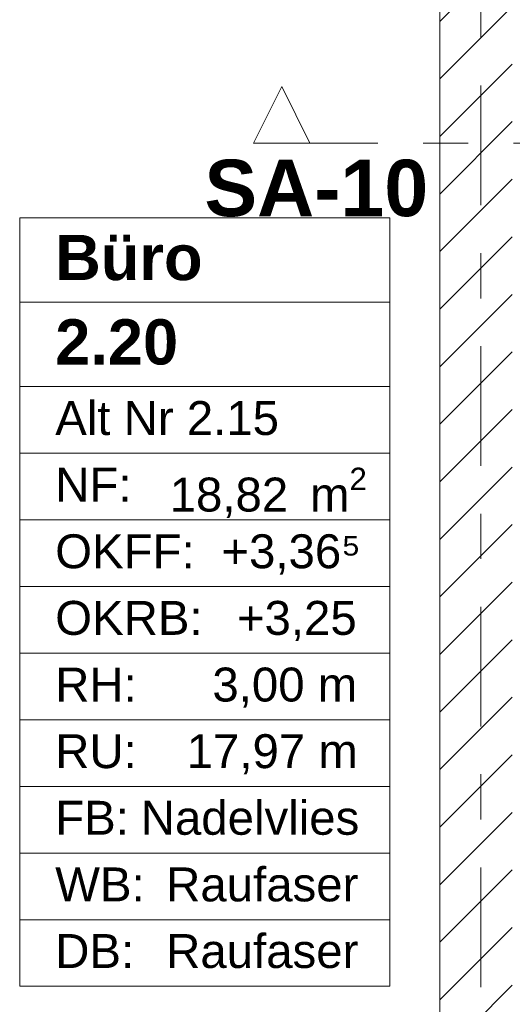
# Model space of a CAD drawing. Header units: metres. Extents: x -3.6 to 85.2, y -11 to 16.8.
# Tile 166 of 183: x 21.1 to 22.2, y 0.9 to 3.1. Entities that reach past the tile are written whole.
import ezdxf

# ---------------------------------------------------------------- set-up
doc = ezdxf.new("R2010")
doc.units = ezdxf.units.M
doc.header["$MEASUREMENT"] = 0
for name, pattern in [('Schnittlinie', [0.3, 0.15, -0.075, 0, -0.075]), ('Strichlinie doppelt', [0.546806, 0.264583, -0.105833, 0.070556, -0.105833]), ('Wipeout_Contour', [1, 0, -1])]:
    doc.linetypes.add(name, pattern=pattern)
for name, color, linetype in [('203 - Marker.Schnitt - Ausbaudetail SA', 7, 'Continuous'), ('401 - Zone.Raum_ Raumbegrenzung_ Whg.', 7, 'Continuous'), ('451 - Universal.Achsen Raster', 7, 'Continuous'), ('605 - Struktur.Wand Innen', 7, 'Continuous')]:
    doc.layers.add(name, color=color, linetype=linetype)
doc.styles.add('ERSTELLTER_STIL_1', font='txt')
doc.styles.add('ERSTELLTER_STIL_2', font='txt')

msp = doc.modelspace()

# ---------------------------------------------------------------- linework, layer by layer
at = {"layer": '401 - Zone.Raum_ Raumbegrenzung_ Whg.', "color": 7, "linetype": 'Continuous', "lineweight": 9}
for p, q in [((21.9292, 2.6408), (21.1104, 2.6408)), ((21.1104, 2.6408), (21.1104, 0.9417)), ((21.1104, 2.6408), (21.9292, 2.6408)), ((21.1104, 2.4542), (21.1104, 2.6408)), ((21.9292, 0.9417), (21.9292, 2.6408)), ((21.9292, 2.6408), (21.9292, 2.4542)), ((21.9292, 2.4542), (21.1104, 2.4542)), ((21.1104, 2.4542), (21.9292, 2.4542)), ((21.1104, 2.2676), (21.1104, 2.4542)), ((21.9292, 2.4542), (21.9292, 2.2676)), ((21.9292, 2.2676), (21.1104, 2.2676)), ((21.1104, 2.2676), (21.9292, 2.2676)), ((21.1104, 2.1203), (21.1104, 2.2676)), ((21.9292, 2.2676), (21.9292, 2.1203)), ((21.9292, 2.1203), (21.1104, 2.1203)), ((21.1104, 2.1203), (21.9292, 2.1203)), ((21.1104, 1.973), (21.1104, 2.1203)), ((21.9292, 2.1203), (21.9292, 1.973)), ((21.9292, 1.973), (21.1104, 1.973)), ((21.1104, 1.973), (21.9292, 1.973)), ((21.1104, 1.8256), (21.1104, 1.973)), ((21.9292, 1.973), (21.9292, 1.8256)), ((21.9292, 1.8256), (21.1104, 1.8256)), ((21.1104, 1.8256), (21.9292, 1.8256)), ((21.1104, 1.6783), (21.1104, 1.8256)), ((21.9292, 1.8256), (21.9292, 1.6783)), ((21.9292, 1.6783), (21.1104, 1.6783)), ((21.1104, 1.6783), (21.9292, 1.6783)), ((21.1104, 1.531), (21.1104, 1.6783)), ((21.9292, 1.6783), (21.9292, 1.531)), ((21.9292, 1.531), (21.1104, 1.531)), ((21.1104, 1.531), (21.9292, 1.531)), ((21.1104, 1.3837), (21.1104, 1.531)), ((21.9292, 1.531), (21.9292, 1.3837)), ((21.9292, 1.3837), (21.1104, 1.3837)), ((21.1104, 1.3837), (21.9292, 1.3837)), ((21.1104, 1.2364), (21.1104, 1.3837)), ((21.9292, 1.3837), (21.9292, 1.2364)), ((21.9292, 1.2364), (21.1104, 1.2364)), ((21.1104, 1.2364), (21.9292, 1.2364)), ((21.1104, 1.089), (21.1104, 1.2364)), ((21.9292, 1.2364), (21.9292, 1.089)), ((21.9292, 1.089), (21.1104, 1.089)), ((21.1104, 1.089), (21.9292, 1.089)), ((21.1104, 0.9417), (21.1104, 1.089)), ((21.9292, 1.089), (21.9292, 0.9417)), ((21.1104, 0.9417), (21.9292, 0.9417)), ((21.9292, 0.9417), (21.1104, 0.9417))]:
    msp.add_line(p, q, dxfattribs=at)

# ---------------------------------------------------------------- texts
at = {"layer": '203 - Marker.Schnitt - Ausbaudetail SA', "color": 7, "lineweight": 13, "insert": (22.014, 2.6427), "char_height": 0.125, "attachment_point": 9, "style": 'ERSTELLTER_STIL_1'}
msp.add_mtext('\\A1;{\\pqr;\\pt0;\\fArial|b1|i0|c0|p38;SA-10}', dxfattribs=at)
at = {"layer": '401 - Zone.Raum_ Raumbegrenzung_ Whg.', "color": 7, "lineweight": 9, "attachment_point": 1}
for s, insert, char_height, style in [('\\A1;{\\pqj;\\pt0;\\fArial|b1|i0|c0|p38;}', (21.8507, 2.6261), 0.1, 'ERSTELLTER_STIL_1'), ('\\A1;{\\pqj;\\pt0;\\fArial|b1|i0|c0|p38;Büro}', (21.189, 2.6032), 0.1, 'ERSTELLTER_STIL_1'), ('\\A1;{\\pqj;\\pt0;\\fArial|b1|i0|c0|p38;}', (21.8507, 2.4395), 0.1, 'ERSTELLTER_STIL_1'), ('\\A1;{\\pql;\\pt0;\\fArial|b1|i0|c0|p38;2.20}', (21.189, 2.4166), 0.1, 'ERSTELLTER_STIL_1'), ('\\A1;{\\pqj;\\pt0;\\fArial|b0|i0|c0|p38;}', (21.8507, 2.2529), 0.075, 'ERSTELLTER_STIL_2'), ('\\A1;{\\pqj;\\pt0;\\fArial|b0|i0|c0|p38;Alt Nr 2.15}', (21.189, 2.2357), 0.075, 'ERSTELLTER_STIL_2'), ('\\A1;{\\pqj;\\pt0;\\fArial|b0|i0|c0|p38;NF: }', (21.189, 2.0884), 0.075, 'ERSTELLTER_STIL_2'), ('\\A1;{\\pql;\\pt0,0.05;\\fArial|b0|i0|c0|p38;18,82\\fArial|b0|i0|c0|p38;\\A1{\\H.66x;\\S^  ;}\\fArial|b0|i0|c0|p38; m\\fArial|b0|i0|c0|p38;\\A1{\\H.66x;\\S2^  ;}}', (21.4421, 2.0884), 0.075, 'ERSTELLTER_STIL_2'), ('\\A1;{\\pqj;\\pt0;\\fArial|b0|i0|c0|p38;OKFF: }', (21.189, 1.9411), 0.075, 'ERSTELLTER_STIL_2'), ('\\A1;{\\pqj;\\pt0;\\fArial|b0|i0|c0|p38;+3,36⁵}', (21.5565, 1.9411), 0.075, 'ERSTELLTER_STIL_2'), ('\\A1;{\\pqj;\\pt0;\\fArial|b0|i0|c0|p38;OKRB: }', (21.189, 1.7938), 0.075, 'ERSTELLTER_STIL_2'), ('\\A1;{\\pqj;\\pt0;\\fArial|b0|i0|c0|p38;+3,25}', (21.5908, 1.7938), 0.075, 'ERSTELLTER_STIL_2'), ('\\A1;{\\pqj;\\pt0;\\fArial|b0|i0|c0|p38;RH: }', (21.189, 1.6464), 0.075, 'ERSTELLTER_STIL_2'), ('\\A1;{\\pqj;\\pt0;\\fArial|b0|i0|c0|p38;3,00 m}', (21.5366, 1.6464), 0.075, 'ERSTELLTER_STIL_2'), ('\\A1;{\\pqj;\\pt0;\\fArial|b0|i0|c0|p38;RU: }', (21.189, 1.4991), 0.075, 'ERSTELLTER_STIL_2'), ('\\A1;{\\pqj;\\pt0;\\fArial|b0|i0|c0|p38;17,97 m}', (21.4797, 1.4991), 0.075, 'ERSTELLTER_STIL_2'), ('\\A1;{\\pqj;\\pt0;\\fArial|b0|i0|c0|p38;FB: }', (21.189, 1.3518), 0.075, 'ERSTELLTER_STIL_2'), ('\\A1;{\\pqj;\\pt0;\\fArial|b0|i0|c0|p38;Nadelvlies}', (21.3782, 1.3518), 0.075, 'ERSTELLTER_STIL_2'), ('\\A1;{\\pqj;\\pt0;\\fArial|b0|i0|c0|p38;WB: }', (21.189, 1.2045), 0.075, 'ERSTELLTER_STIL_2'), ('\\A1;{\\pqj;\\pt0;\\fArial|b0|i0|c0|p38;Raufaser}', (21.4344, 1.2045), 0.075, 'ERSTELLTER_STIL_2'), ('\\A1;{\\pqj;\\pt0;\\fArial|b0|i0|c0|p38;DB: }', (21.189, 1.0572), 0.075, 'ERSTELLTER_STIL_2'), ('\\A1;{\\pqj;\\pt0;\\fArial|b0|i0|c0|p38;Raufaser}', (21.4344, 1.0572), 0.075, 'ERSTELLTER_STIL_2')]:
    msp.add_mtext(s, dxfattribs=dict(at, insert=insert, char_height=char_height, style=style))

# ---------------------------------------------------------------- wipeouts: each hides what was drawn before it
at = {"color": 254, "linetype": 'Wipeout_Contour', "lineweight": 0, "ltscale": 89.659123}
msp.add_wipeout([(22.2, 5.1), (22.04, 5.1), (22.04, 0.7), (22.2, 0.7)], dxfattribs=at).dxf.layer = '605 - Struktur.Wand Innen'

# ---------------------------------------------------------------- next in the draw order: hatches: boundary and pattern name
at = {"layer": '605 - Struktur.Wand Innen', "linetype": 'Continuous', "lineweight": 0, "true_color": 0x000000}
h = msp.add_hatch(dxfattribs=at)
h.set_pattern_fill('MW_Ziegel_0001', color=18, style=0, pattern_type=2)
h.set_pattern_definition([(45, (0, 0), (-0.0636396, 0.0636396), [])])
h.paths.add_polyline_path([(22.2, 5.1), (22.04, 5.1), (22.04, 0.7), (22.2, 0.7)])

# ---------------------------------------------------------------- next in the draw order: linework, layer by layer
at = {"layer": '203 - Marker.Schnitt - Ausbaudetail SA', "color": 7, "linetype": 'Schnittlinie', "lineweight": 13}
msp.add_line((21.7525, 2.806), (22.5975, 2.806), dxfattribs=at)
at = {"layer": '451 - Universal.Achsen Raster', "color": 160, "linetype": 'Strichlinie doppelt', "lineweight": 9, "true_color": 0x3232ff}
msp.add_line((22.13, -10.585), (22.13, 16.355), dxfattribs=at)
at = {"layer": '605 - Struktur.Wand Innen', "color": 7, "linetype": 'Continuous', "lineweight": 18, "flags": 128}
msp.add_lwpolyline([(22.04, 5.1), (22.04, 0.7)], dxfattribs=at)

# ---------------------------------------------------------------- next in the draw order: wipeouts: each hides what was drawn before it
at = {"color": 254, "linetype": 'Wipeout_Contour', "lineweight": 0, "ltscale": 65.577964}
msp.add_wipeout([(21.6275, 2.806), (21.7525, 2.806), (21.69, 2.931)], dxfattribs=at).dxf.layer = '203 - Marker.Schnitt - Ausbaudetail SA'

# ---------------------------------------------------------------- next in the draw order: linework, layer by layer
at = {"layer": '203 - Marker.Schnitt - Ausbaudetail SA', "color": 7, "linetype": 'Continuous', "lineweight": 13, "flags": 128}
msp.add_lwpolyline([(21.6275, 2.806), (21.7525, 2.806), (21.69, 2.931)], close=True, dxfattribs=at)

doc.saveas('drawing.dxf')
